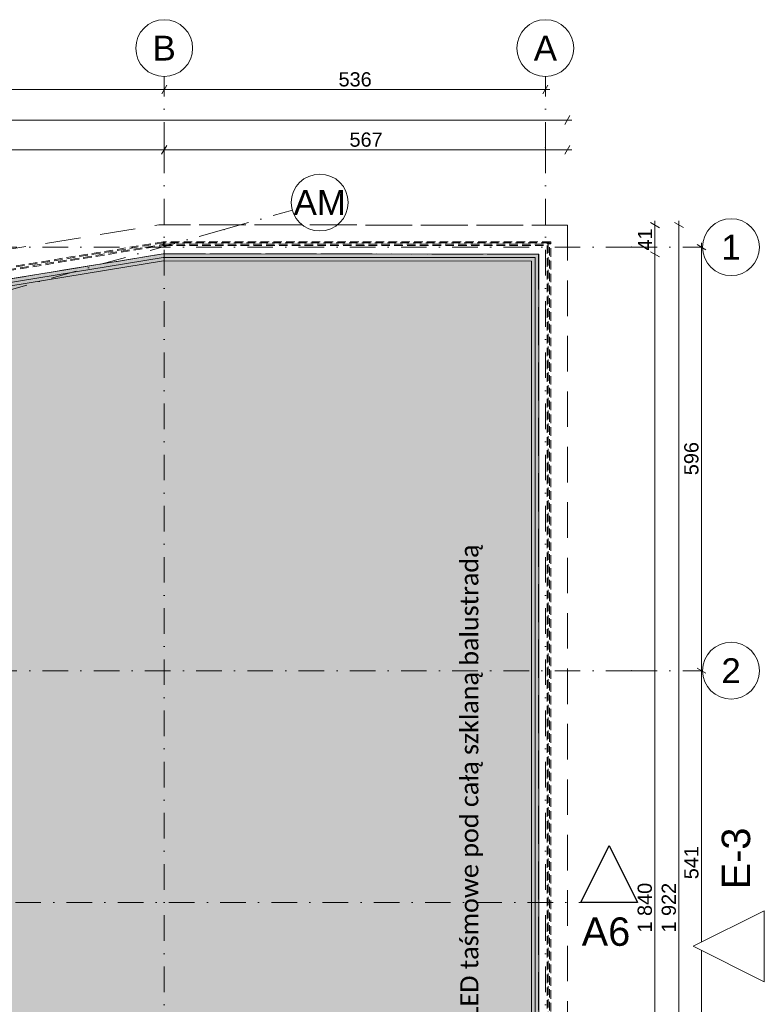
# Model space of a CAD drawing. Header units: millimetres. Extents: x 7523222 to 7571998, y 5751973 to 5786624.
# Tile 6 of 6: x 7561529 to 7571998, y 5768482 to 5782336. Entities that reach past the tile are written whole.
import ezdxf
from ezdxf.enums import TextEntityAlignment as Align

# ---------------------------------------------------------------- set-up
doc = ezdxf.new("R2010")
doc.units = ezdxf.units.MM
doc.header["$MEASUREMENT"] = 0
for name, pattern in [('Kropki i Kreski', [720, 360, -180, 0, -180]), ('Przerywana długa', [780, 500, -280]), ('Przerywana gęsta', [180, 120, -60]), ('Wipeout_Contour', [1000, 0, -1000])]:
    doc.linetypes.add(name, pattern=pattern)
for name, color, linetype in [('840-G Znaczniki PB', 7, 'Continuous'), ('850-G Znaczniki robocze', 7, 'Continuous'), ('Nowe_260-A Balustrady', 7, 'Continuous'), ('Nowe_280-A Dachy Powłoki', 7, 'Continuous'), ('Nowe_299-A Wymiary opisy PB', 7, 'Continuous'), ('Nowe_410-K Osie', 7, 'Continuous')]:
    doc.layers.add(name, color=color, linetype=linetype)
for name, color, linetype, lineweight, true_color in [('840-G Znaczniki PB_Nr_pióra__25', 7, 'Continuous', 25, 0x40a5ff), ('840-G Znaczniki PB_Nr_pióra__85', 7, 'Continuous', 13, 0x80c2ff), ('850-G Znaczniki robocze_Nr_pióra__5', 7, 'Continuous', 13, 0x40a5ff), ('Nowe_2025-09-12 Strefa Taras_Nr_pióra__79', 7, 'Continuous', 0, 0xaaffd5), ('Nowe_280-A Dachy Powłoki_Nr_pióra__61', 7, 'Continuous', 13, 0x6a6a6a), ('Nowe_299-A Wymiary opisy PB_Nr_pióra__45', 7, 'Continuous', 15, 0x40a5ff), ('Nowe_299-A Wymiary opisy PB_Nr_pióra__85', 7, 'Continuous', 13, 0x80c2ff), ('Nowe_410-K Osie_Nr_pióra__5', 7, 'Continuous', 13, 0x40a5ff)]:
    doc.layers.add(name, color=color, linetype=linetype, lineweight=lineweight, true_color=true_color)
for name, color, linetype, lineweight in [('840-G Znaczniki PB_Nr_pióra__6', 5, 'Continuous', 13), ('Nowe_2025-08-18 Opis stref_Nr_pióra__1', 7, 'Continuous', 13), ('Nowe_2025-09-12 Strefa Taras_Nr_pióra__2', 8, 'Continuous', 13), ('Nowe_260-A Balustrady_Nr_pióra__91', 7, 'Continuous', 13), ('Nowe_299-A Wymiary opisy PB_Nr_pióra__6', 5, 'Continuous', 13), ('Nowe_310-W Oświetlenie_Nr_pióra__100', 2, 'Continuous', 13), ('Nowe_410-K Osie_Nr_pióra__1', 7, 'Continuous', 13), ('Nowe_410-K Osie_Nr_pióra__7', 7, 'Continuous', 13)]:
    doc.layers.add(name, color=color, linetype=linetype, lineweight=lineweight)
doc.styles.add('STYL_AUTOMATYCZNY_1', font='arial.ttf')
doc.styles.add('STYL_AUTOMATYCZNY_2', font='arial.ttf')
doc.styles.add('STYL_AUTOMATYCZNY_3', font='calibri.ttf')
doc.dimstyles.new('STYL_AUTOMATYCZNY__1', dxfattribs={"dimtxt": 200, "dimasz": 95, "dimexe": 0.18, "dimexo": 0.0625, "dimgap": 0, "dimtad": 1, "dimtih": 1, "dimtoh": 1, "dimdec": 1, "dimlfac": 0.1, "dimzin": 0, "dimdsep": 46, "dimtxsty": 'STYL_AUTOMATYCZNY_2', "dimblk": 'ARROWHEAD_2', "dimblk1": 'ARROWHEAD_2', "dimblk2": 'ARROWHEAD_2', "dimcen": 0.09, "dimse1": 1, "dimse2": 1, "dimclrd": 256, "dimclre": 256, "dimclrt": 5, "dimadec": 1, "dimazin": 0, "dimtfac": 1, "dimtdec": 4, "dimtmove": 0, "dimatfit": 3, "dimfxl": 0, "dimtolj": 1, "dimtzin": 0, "dimarcsym": 0})
doc.dimstyles.new('STYL_AUTOMATYCZNY__2', dxfattribs={"dimtxt": 200, "dimasz": 95, "dimexe": 0.18, "dimexo": 0.0625, "dimgap": 0, "dimtad": 1, "dimdec": 1, "dimlfac": 0.1, "dimzin": 0, "dimdsep": 46, "dimtxsty": 'STYL_AUTOMATYCZNY_2', "dimblk": 'ARROWHEAD_2', "dimblk1": 'ARROWHEAD_2', "dimblk2": 'ARROWHEAD_2', "dimcen": 0.09, "dimse1": 1, "dimse2": 1, "dimclrd": 256, "dimclre": 256, "dimclrt": 5, "dimadec": 1, "dimazin": 0, "dimtfac": 1, "dimtdec": 4, "dimtmove": 0, "dimatfit": 3, "dimfxl": 0, "dimtolj": 1, "dimtzin": 0, "dimarcsym": 0})

# ---------------------------------------------------------------- blocks, each defined once
blk = doc.blocks.new('Dach_1', base_point=(7545724, 5763108))
at = {"layer": 'Nowe_280-A Dachy Powłoki_Nr_pióra__61', "color": 251, "linetype": 'Przerywana długa', "lineweight": 13, "true_color": 0x6a6a6a, "flags": 128}
for points in [[(7545724, 5776549), (7563487, 5779448), (7569230, 5779446)], [(7563487, 5779448), (7563488, 5779448)], [(7569230, 5779446), (7563488, 5779448)], [(7569230, 5779446), (7569230, 5760226)], [(7568823, 5779038), (7563544, 5779041), (7545724, 5776122)], [(7568823, 5760633), (7568823, 5779038)]]:
    blk.add_lwpolyline(points, dxfattribs=at)
blk = doc.blocks.new('Dach_2', base_point=(7545724, 5763532))
at = {"layer": 'Nowe_280-A Dachy Powłoki_Nr_pióra__61', "color": 251, "linetype": 'Przerywana długa', "lineweight": 13, "true_color": 0x6a6a6a, "flags": 128}
for points in [[(7545720, 5776121), (7563544, 5779041), (7568823, 5779038)], [(7568823, 5779038), (7568823, 5760633)]]:
    blk.add_lwpolyline(points, dxfattribs=at)
blk = doc.blocks.new('Balustrada_1', base_point=(6982742, 5361782))
at = {"color": 254, "linetype": 'Wipeout_Contour', "lineweight": 0, "ltscale": 38069487.97824938}
blk.add_wipeout([(7568945, 5760511), (7568995, 5760461), (7568995, 5779211), (7568945, 5779161)], dxfattribs=at).dxf.layer = 'Nowe_260-A Balustrady'
at = {"layer": 'Nowe_260-A Balustrady_Nr_pióra__91', "color": 7, "linetype": 'Przerywana gęsta', "lineweight": 13}
for p, q in [((7568995, 5760461), (7568995, 5779211)), ((7568945, 5779161), (7568945, 5760511))]:
    blk.add_line(p, q, dxfattribs=at)
at = {"color": 254, "linetype": 'Wipeout_Contour', "lineweight": 0, "ltscale": 38083550.68787865}
blk.add_wipeout([(7568945, 5779161), (7568995, 5779211), (7563551, 5779211), (7563555, 5779161)], dxfattribs=at).dxf.layer = 'Nowe_260-A Balustrady'
at = {"layer": 'Nowe_260-A Balustrady_Nr_pióra__91', "color": 7, "linetype": 'Przerywana gęsta', "lineweight": 13}
for p, q in [((7568995, 5779211), (7563551, 5779211)), ((7563555, 5779161), (7568945, 5779161))]:
    blk.add_line(p, q, dxfattribs=at)
at = {"color": 254, "linetype": 'Wipeout_Contour', "lineweight": 0, "ltscale": 38043080.28655826}
blk.add_wipeout([(7563555, 5779161), (7563551, 5779211), (7545724, 5776300), (7545724, 5776250)], dxfattribs=at).dxf.layer = 'Nowe_260-A Balustrady'
at = {"color": 254, "linetype": 'Wipeout_Contour', "lineweight": 0, "ltscale": 38069487.97815239}
blk.add_wipeout([(7568960, 5760496), (7568980, 5760476), (7568980, 5779196), (7568960, 5779176)], dxfattribs=at).dxf.layer = 'Nowe_260-A Balustrady'
at = {"layer": 'Nowe_260-A Balustrady_Nr_pióra__91', "color": 7, "linetype": 'Przerywana gęsta', "lineweight": 13}
for p, q in [((7563551, 5779211), (7545724, 5776300)), ((7568960, 5779176), (7568960, 5760496)), ((7568980, 5760476), (7568980, 5779196)), ((7545724, 5776250), (7563555, 5779161))]:
    blk.add_line(p, q, dxfattribs=at)
at = {"color": 254, "linetype": 'Wipeout_Contour', "lineweight": 0, "ltscale": 38083550.68395036}
blk.add_wipeout([(7568960, 5779176), (7568980, 5779196), (7563552, 5779196), (7563553, 5779176)], dxfattribs=at).dxf.layer = 'Nowe_260-A Balustrady'
at = {"layer": 'Nowe_260-A Balustrady_Nr_pióra__91', "color": 7, "linetype": 'Przerywana gęsta', "lineweight": 13}
for p, q in [((7568980, 5779196), (7563552, 5779196)), ((7563553, 5779176), (7568960, 5779176))]:
    blk.add_line(p, q, dxfattribs=at)
at = {"color": 254, "linetype": 'Wipeout_Contour', "lineweight": 0, "ltscale": 38043080.28583692}
blk.add_wipeout([(7563553, 5779176), (7563552, 5779196), (7545724, 5776285), (7545724, 5776265)], dxfattribs=at).dxf.layer = 'Nowe_260-A Balustrady'
at = {"color": 254, "linetype": 'Wipeout_Contour', "lineweight": 0, "ltscale": 38092161.44956454}
blk.add_wipeout([(7568945, 5779181), (7568995, 5779181), (7568995, 5779191), (7568945, 5779191)], dxfattribs=at).dxf.layer = 'Nowe_260-A Balustrady'
at = {"layer": 'Nowe_260-A Balustrady_Nr_pióra__91', "color": 7, "linetype": 'Przerywana gęsta', "lineweight": 13}
for p, q in [((7563552, 5779196), (7545724, 5776285)), ((7545724, 5776265), (7563553, 5779176))]:
    blk.add_line(p, q, dxfattribs=at)
at = {"layer": 'Nowe_260-A Balustrady_Nr_pióra__91', "color": 7, "linetype": 'Przerywana gęsta', "lineweight": 13, "flags": 128}
blk.add_lwpolyline([(7568945, 5779181), (7568995, 5779181), (7568995, 5779191), (7568945, 5779191)], close=True, dxfattribs=at)
at = {"color": 254, "linetype": 'Wipeout_Contour', "lineweight": 0, "ltscale": 38074939.91331042}
blk.add_wipeout([(7563558, 5779161), (7563558, 5779211), (7563548, 5779211), (7563548, 5779161)], dxfattribs=at).dxf.layer = 'Nowe_260-A Balustrady'
at = {"layer": 'Nowe_260-A Balustrady_Nr_pióra__91', "color": 7, "linetype": 'Przerywana gęsta', "lineweight": 13, "flags": 128}
blk.add_lwpolyline([(7563558, 5779161), (7563558, 5779211), (7563548, 5779211), (7563548, 5779161)], close=True, dxfattribs=at)
blk = doc.blocks.new('Standardowy znacznik osi[2]', base_point=(7571131, 5779136))
at = {"layer": 'Nowe_410-K Osie_Nr_pióra__5', "color": 161, "linetype": 'Kropki i Kreski', "lineweight": 13, "true_color": 0x40a5ff}
for q in [(7535691, 5779136), (7571131, 5779136)]:
    blk.add_line((7570131, 5779136), q, dxfattribs=at)
blk.add_point((7570131, 5779136), dxfattribs=at)
blk.add_point((7570131, 5779136), dxfattribs=at)
at = {"layer": 'Nowe_410-K Osie_Nr_pióra__7', "color": 7, "linetype": 'Continuous', "lineweight": 13}
blk.add_circle((7571531, 5779136), 400, dxfattribs=at)
at = {"layer": 'Nowe_410-K Osie_Nr_pióra__1', "color": 7, "lineweight": 13, "style": 'STYL_AUTOMATYCZNY_1'}
for tag, p in [('AC_MarkerText_1_1', (7534291, 5779311)), ('AC_MarkerText_1_0', (7571531, 5779311))]:
    blk.add_attdef(tag, text='', height=350, dxfattribs=at).set_placement(p, align=Align.TOP_CENTER)
blk = doc.blocks.new('Standardowy znacznik osi[3]', base_point=(7571131, 5773176))
at = {"layer": 'Nowe_410-K Osie_Nr_pióra__5', "color": 161, "linetype": 'Kropki i Kreski', "lineweight": 13, "true_color": 0x40a5ff}
for q in [(7535692, 5773176), (7571131, 5773176)]:
    blk.add_line((7570131, 5773176), q, dxfattribs=at)
blk.add_point((7570131, 5773176), dxfattribs=at)
blk.add_point((7570131, 5773176), dxfattribs=at)
at = {"layer": 'Nowe_410-K Osie_Nr_pióra__7', "color": 7, "linetype": 'Continuous', "lineweight": 13}
blk.add_circle((7571531, 5773176), 400, dxfattribs=at)
at = {"layer": 'Nowe_410-K Osie_Nr_pióra__1', "color": 7, "lineweight": 13, "style": 'STYL_AUTOMATYCZNY_1'}
for tag, p in [('AC_MarkerText_1_1', (7534292, 5773351)), ('AC_MarkerText_1_0', (7571531, 5773351))]:
    blk.add_attdef(tag, text='', height=350, dxfattribs=at).set_placement(p, align=Align.TOP_CENTER)
blk = doc.blocks.new('Standardowy znacznik osi[6]', base_point=(7568920, 5781536))
at = {"layer": 'Nowe_410-K Osie_Nr_pióra__5', "color": 161, "linetype": 'Kropki i Kreski', "lineweight": 13, "true_color": 0x40a5ff}
for q in [(7568920, 5781536), (7568920, 5759403)]:
    blk.add_line((7568920, 5780536), q, dxfattribs=at)
blk.add_point((7568920, 5780536), dxfattribs=at)
blk.add_point((7568920, 5780536), dxfattribs=at)
at = {"layer": 'Nowe_410-K Osie_Nr_pióra__7', "color": 7, "linetype": 'Continuous', "lineweight": 13}
blk.add_circle((7568920, 5781936), 400, dxfattribs=at)
at = {"layer": 'Nowe_410-K Osie_Nr_pióra__1', "color": 7, "lineweight": 13, "style": 'STYL_AUTOMATYCZNY_1'}
for tag, p in [('AC_MarkerText_1_0', (7568920, 5782111)), ('AC_MarkerText_1_1', (7568920, 5758178))]:
    blk.add_attdef(tag, text='', height=350, dxfattribs=at).set_placement(p, align=Align.TOP_CENTER)
blk = doc.blocks.new('Standardowy znacznik osi[9]', base_point=(7563561, 5781536))
at = {"layer": 'Nowe_410-K Osie_Nr_pióra__5', "color": 161, "linetype": 'Kropki i Kreski', "lineweight": 13, "true_color": 0x40a5ff}
for q in [(7563561, 5781536), (7563561, 5759403)]:
    blk.add_line((7563561, 5780536), q, dxfattribs=at)
blk.add_point((7563561, 5780536), dxfattribs=at)
blk.add_point((7563561, 5780536), dxfattribs=at)
at = {"layer": 'Nowe_410-K Osie_Nr_pióra__7', "color": 7, "linetype": 'Continuous', "lineweight": 13}
blk.add_circle((7563561, 5781936), 400, dxfattribs=at)
at = {"layer": 'Nowe_410-K Osie_Nr_pióra__1', "color": 7, "lineweight": 13, "style": 'STYL_AUTOMATYCZNY_1'}
for tag, p in [('AC_MarkerText_1_0', (7563561, 5782111)), ('AC_MarkerText_1_1', (7563561, 5758178))]:
    blk.add_attdef(tag, text='', height=350, dxfattribs=at).set_placement(p, align=Align.TOP_CENTER)
blk = doc.blocks.new('Standardowy znacznik osi[11]', base_point=(7565363, 5779656))
at = {"layer": 'Nowe_410-K Osie_Nr_pióra__5', "color": 161, "linetype": 'Kropki i Kreski', "lineweight": 13, "true_color": 0x40a5ff}
for q in [(7565363, 5779656), (7541334, 5772874)]:
    blk.add_line((7564401, 5779384), q, dxfattribs=at)
blk.add_point((7564401, 5779384), dxfattribs=at)
blk.add_point((7564401, 5779384), dxfattribs=at)
at = {"layer": 'Nowe_410-K Osie_Nr_pióra__7', "color": 7, "linetype": 'Continuous', "lineweight": 13}
blk.add_circle((7565748, 5779764), 400, dxfattribs=at)
at = {"layer": 'Nowe_410-K Osie_Nr_pióra__1', "color": 7, "lineweight": 13, "style": 'STYL_AUTOMATYCZNY_1'}
for tag, p in [('AC_MarkerText_1_0', (7565748, 5779939)), ('AC_MarkerText_1_1', (7539987, 5772668))]:
    blk.add_attdef(tag, text='', height=350, rotation=360, dxfattribs=at).set_placement(p, align=Align.TOP_CENTER)
blk = doc.blocks.new('*D35', base_point=(6982742, 5361782))
at = {"layer": 'Nowe_299-A Wymiary opisy PB_Nr_pióra__45', "color": 161, "linetype": 'Continuous', "lineweight": 15, "true_color": 0x40a5ff}
for p, q in [((7557596, 5781416), (7557524, 5781291)), ((7563597, 5781416), (7563525, 5781291))]:
    blk.add_line(p, q, dxfattribs=at)
at = {"layer": 'Nowe_299-A Wymiary opisy PB_Nr_pióra__85', "color": 151, "linetype": 'Continuous', "lineweight": 13, "true_color": 0x80c2ff}
blk.add_line((7557560, 5781354), (7563561, 5781354), dxfattribs=at)
at = {"layer": 'Nowe_299-A Wymiary opisy PB_Nr_pióra__6', "color": 5, "lineweight": 13, "insert": (7560332, 5781394), "char_height": 200, "attachment_point": 7, "style": 'STYL_AUTOMATYCZNY_2'}
blk.add_mtext('\\A1;{\\pql;\\fArial|b0|i0|c238|p0;\\W1.000000;600}', dxfattribs=at)
blk = doc.blocks.new('ARROWHEAD_2')
at = {"color": 0, "linetype": 'Continuous', "lineweight": 0}
for p, q in [((0, 0), (-1, 0)), ((-0.38, -0.66), (0.38, 0.66))]:
    blk.add_line(p, q, dxfattribs=at)
blk = doc.blocks.new('*D36', base_point=(6982742, 5361782))
at = {"layer": 'Nowe_299-A Wymiary opisy PB_Nr_pióra__45', "color": 161, "linetype": 'Continuous', "lineweight": 15, "true_color": 0x40a5ff}
for p, q in [((7563597, 5781416), (7563525, 5781291)), ((7568884, 5781291), (7568956, 5781416))]:
    blk.add_line(p, q, dxfattribs=at)
at = {"layer": 'Nowe_299-A Wymiary opisy PB_Nr_pióra__85', "color": 151, "linetype": 'Continuous', "lineweight": 13, "true_color": 0x80c2ff}
for p, q in [((7563561, 5781354), (7568920, 5781354)), ((7568920, 5781354), (7568981, 5781354))]:
    blk.add_line(p, q, dxfattribs=at)
at = {"layer": 'Nowe_299-A Wymiary opisy PB_Nr_pióra__6', "color": 5, "lineweight": 13, "insert": (7566012, 5781394), "char_height": 200, "attachment_point": 7, "style": 'STYL_AUTOMATYCZNY_2'}
blk.add_mtext('\\A1;{\\pql;\\fArial|b0|i0|c238|p0;\\W1.000000;536}', dxfattribs=at)
blk = doc.blocks.new('*D38', base_point=(6982742, 5361782))
at = {"layer": 'Nowe_299-A Wymiary opisy PB_Nr_pióra__45', "color": 161, "linetype": 'Continuous', "lineweight": 15, "true_color": 0x40a5ff}
for p, q in [((7571053, 5773212), (7571178, 5773140)), ((7571053, 5767802), (7571178, 5767729))]:
    blk.add_line(p, q, dxfattribs=at)
at = {"layer": 'Nowe_299-A Wymiary opisy PB_Nr_pióra__85', "color": 151, "linetype": 'Continuous', "lineweight": 13, "true_color": 0x80c2ff}
blk.add_line((7571115, 5767766), (7571115, 5773176), dxfattribs=at)
at = {"layer": 'Nowe_299-A Wymiary opisy PB_Nr_pióra__6', "color": 5, "lineweight": 13, "insert": (7571075, 5770242), "char_height": 200, "attachment_point": 7, "rotation": 90, "style": 'STYL_AUTOMATYCZNY_2'}
blk.add_mtext('\\A1;{\\pql;\\fArial|b0|i0|c238|p0;\\W1.000000;541}', dxfattribs=at)
blk = doc.blocks.new('*D39', base_point=(6982742, 5361782))
at = {"layer": 'Nowe_299-A Wymiary opisy PB_Nr_pióra__45', "color": 161, "linetype": 'Continuous', "lineweight": 15, "true_color": 0x40a5ff}
for p, q in [((7571178, 5779100), (7571053, 5779172)), ((7571053, 5773212), (7571178, 5773140))]:
    blk.add_line(p, q, dxfattribs=at)
at = {"layer": 'Nowe_299-A Wymiary opisy PB_Nr_pióra__85', "color": 151, "linetype": 'Continuous', "lineweight": 13, "true_color": 0x80c2ff}
for p, q in [((7571115, 5779136), (7571115, 5779197)), ((7571115, 5773176), (7571115, 5779136))]:
    blk.add_line(p, q, dxfattribs=at)
at = {"layer": 'Nowe_299-A Wymiary opisy PB_Nr_pióra__6', "color": 5, "lineweight": 13, "insert": (7571075, 5775927), "char_height": 200, "attachment_point": 7, "rotation": 90, "style": 'STYL_AUTOMATYCZNY_2'}
blk.add_mtext('\\A1;{\\pql;\\fArial|b0|i0|c238|p0;\\W1.000000;596}', dxfattribs=at)
blk = doc.blocks.new('*D40', base_point=(6982742, 5361782))
at = {"layer": 'Nowe_299-A Wymiary opisy PB_Nr_pióra__45', "color": 161, "linetype": 'Continuous', "lineweight": 15, "true_color": 0x40a5ff}
for p, q in [((7570861, 5779410), (7570736, 5779482)), ((7570736, 5760262), (7570861, 5760190))]:
    blk.add_line(p, q, dxfattribs=at)
at = {"layer": 'Nowe_299-A Wymiary opisy PB_Nr_pióra__85', "color": 151, "linetype": 'Continuous', "lineweight": 13, "true_color": 0x80c2ff}
for p, q in [((7570798, 5779446), (7570798, 5779507)), ((7570798, 5760226), (7570798, 5779446)), ((7570798, 5760164), (7570798, 5760226))]:
    blk.add_line(p, q, dxfattribs=at)
at = {"layer": 'Nowe_299-A Wymiary opisy PB_Nr_pióra__6', "color": 5, "lineweight": 13, "insert": (7570758, 5769492), "char_height": 200, "attachment_point": 7, "rotation": 90, "style": 'STYL_AUTOMATYCZNY_2'}
blk.add_mtext('\\A1;{\\pql;\\fArial|b0|i0|c238|p0;\\W1.000000;1\xa0922}', dxfattribs=at)
blk = doc.blocks.new('*D42', base_point=(6982742, 5361782))
at = {"layer": 'Nowe_299-A Wymiary opisy PB_Nr_pióra__45', "color": 161, "linetype": 'Continuous', "lineweight": 15, "true_color": 0x40a5ff}
for p, q in [((7570398, 5779071), (7570523, 5778999)), ((7570398, 5760671), (7570523, 5760599))]:
    blk.add_line(p, q, dxfattribs=at)
at = {"layer": 'Nowe_299-A Wymiary opisy PB_Nr_pióra__85', "color": 151, "linetype": 'Continuous', "lineweight": 13, "true_color": 0x80c2ff}
blk.add_line((7570460, 5760635), (7570460, 5779035), dxfattribs=at)
at = {"layer": 'Nowe_299-A Wymiary opisy PB_Nr_pióra__6', "color": 5, "lineweight": 13, "insert": (7570420, 5769492), "char_height": 200, "attachment_point": 7, "rotation": 90, "style": 'STYL_AUTOMATYCZNY_2'}
blk.add_mtext('\\A1;{\\pql;\\fArial|b0|i0|c238|p0;\\W1.000000;1\xa0840}', dxfattribs=at)
blk = doc.blocks.new('*D43', base_point=(6982742, 5361782))
at = {"layer": 'Nowe_299-A Wymiary opisy PB_Nr_pióra__45', "color": 161, "linetype": 'Continuous', "lineweight": 15, "true_color": 0x40a5ff}
for p, q in [((7570523, 5779409), (7570398, 5779481)), ((7570398, 5779071), (7570523, 5778999))]:
    blk.add_line(p, q, dxfattribs=at)
at = {"layer": 'Nowe_299-A Wymiary opisy PB_Nr_pióra__85', "color": 151, "linetype": 'Continuous', "lineweight": 13, "true_color": 0x80c2ff}
for p, q in [((7570460, 5779445), (7570460, 5779506)), ((7570460, 5779035), (7570460, 5779445))]:
    blk.add_line(p, q, dxfattribs=at)
at = {"layer": 'Nowe_299-A Wymiary opisy PB_Nr_pióra__6', "color": 5, "lineweight": 13, "insert": (7570420, 5779087), "char_height": 200, "attachment_point": 7, "rotation": 90, "style": 'STYL_AUTOMATYCZNY_2'}
blk.add_mtext('\\A1;{\\pql;\\fArial|b0|i0|c238|p0;\\W1.000000;41}', dxfattribs=at)
blk = doc.blocks.new('*D44', base_point=(6982742, 5361782))
at = {"layer": 'Nowe_299-A Wymiary opisy PB_Nr_pióra__45', "color": 161, "linetype": 'Continuous', "lineweight": 15, "true_color": 0x40a5ff}
for p, q in [((7524916, 5780986), (7524844, 5780861)), ((7569194, 5780861), (7569266, 5780986))]:
    blk.add_line(p, q, dxfattribs=at)
at = {"layer": 'Nowe_299-A Wymiary opisy PB_Nr_pióra__85', "color": 151, "linetype": 'Continuous', "lineweight": 13, "true_color": 0x80c2ff}
for p, q in [((7524819, 5780924), (7524880, 5780924)), ((7524880, 5780924), (7569230, 5780924)), ((7569230, 5780924), (7569291, 5780924))]:
    blk.add_line(p, q, dxfattribs=at)
at = {"layer": 'Nowe_299-A Wymiary opisy PB_Nr_pióra__6', "color": 5, "lineweight": 13, "insert": (7546712, 5780964), "char_height": 200, "attachment_point": 7, "style": 'STYL_AUTOMATYCZNY_2'}
blk.add_mtext('\\A1;{\\pql;\\fArial|b0|i0|c238|p0;\\W1.000000;4\xa0435}', dxfattribs=at)
blk = doc.blocks.new('*D46', base_point=(6982742, 5361782))
at = {"layer": 'Nowe_299-A Wymiary opisy PB_Nr_pióra__45', "color": 161, "linetype": 'Continuous', "lineweight": 15, "true_color": 0x40a5ff}
for p, q in [((7545766, 5780568), (7545694, 5780443)), ((7563596, 5780568), (7563524, 5780443))]:
    blk.add_line(p, q, dxfattribs=at)
at = {"layer": 'Nowe_299-A Wymiary opisy PB_Nr_pióra__85', "color": 151, "linetype": 'Continuous', "lineweight": 13, "true_color": 0x80c2ff}
blk.add_line((7545730, 5780506), (7563560, 5780506), dxfattribs=at)
at = {"layer": 'Nowe_299-A Wymiary opisy PB_Nr_pióra__6', "color": 5, "lineweight": 13, "insert": (7554302, 5780546), "char_height": 200, "attachment_point": 7, "style": 'STYL_AUTOMATYCZNY_2'}
blk.add_mtext('\\A1;{\\pql;\\fArial|b0|i0|c238|p0;\\W1.000000;1\xa0783}', dxfattribs=at)
blk = doc.blocks.new('*D47', base_point=(6982742, 5361782))
at = {"layer": 'Nowe_299-A Wymiary opisy PB_Nr_pióra__45', "color": 161, "linetype": 'Continuous', "lineweight": 15, "true_color": 0x40a5ff}
for p, q in [((7563596, 5780568), (7563524, 5780443)), ((7569194, 5780443), (7569266, 5780568))]:
    blk.add_line(p, q, dxfattribs=at)
at = {"layer": 'Nowe_299-A Wymiary opisy PB_Nr_pióra__85', "color": 151, "linetype": 'Continuous', "lineweight": 13, "true_color": 0x80c2ff}
for p, q in [((7563560, 5780506), (7569230, 5780506)), ((7569230, 5780506), (7569291, 5780506))]:
    blk.add_line(p, q, dxfattribs=at)
at = {"layer": 'Nowe_299-A Wymiary opisy PB_Nr_pióra__6', "color": 5, "lineweight": 13, "insert": (7566166, 5780546), "char_height": 200, "attachment_point": 7, "style": 'STYL_AUTOMATYCZNY_2'}
blk.add_mtext('\\A1;{\\pql;\\fArial|b0|i0|c238|p0;\\W1.000000;567}', dxfattribs=at)
blk = doc.blocks.new('*D53', base_point=(6982742, 5361782))
at = {"layer": 'Nowe_299-A Wymiary opisy PB_Nr_pióra__45', "color": 161, "linetype": 'Continuous', "lineweight": 15, "true_color": 0x40a5ff}
for p, q in [((7545508, 5779071), (7545633, 5778999)), ((7545508, 5776601), (7545633, 5776529))]:
    blk.add_line(p, q, dxfattribs=at)
at = {"layer": 'Nowe_299-A Wymiary opisy PB_Nr_pióra__85', "color": 151, "linetype": 'Continuous', "lineweight": 13, "true_color": 0x80c2ff}
blk.add_line((7545570, 5776565), (7545570, 5779035), dxfattribs=at)
at = {"layer": 'Nowe_299-A Wymiary opisy PB_Nr_pióra__6', "color": 5, "lineweight": 13, "insert": (7545530, 5777571), "char_height": 200, "attachment_point": 7, "rotation": 90, "style": 'STYL_AUTOMATYCZNY_2'}
blk.add_mtext('\\A1;{\\pql;\\fArial|b0|i0|c238|p0;\\W1.000000;247}', dxfattribs=at)
blk = doc.blocks.new('*D54', base_point=(6982742, 5361782))
at = {"layer": 'Nowe_299-A Wymiary opisy PB_Nr_pióra__45', "color": 161, "linetype": 'Continuous', "lineweight": 15, "true_color": 0x40a5ff}
for p, q in [((7545633, 5779409), (7545508, 5779481)), ((7545508, 5779071), (7545633, 5778999))]:
    blk.add_line(p, q, dxfattribs=at)
at = {"layer": 'Nowe_299-A Wymiary opisy PB_Nr_pióra__85', "color": 151, "linetype": 'Continuous', "lineweight": 13, "true_color": 0x80c2ff}
for p, q in [((7545570, 5779445), (7545570, 5779506)), ((7545570, 5779035), (7545570, 5779445))]:
    blk.add_line(p, q, dxfattribs=at)
at = {"layer": 'Nowe_299-A Wymiary opisy PB_Nr_pióra__6', "color": 5, "lineweight": 13, "insert": (7545530, 5779087), "char_height": 200, "attachment_point": 7, "rotation": 90, "style": 'STYL_AUTOMATYCZNY_2'}
blk.add_mtext('\\A1;{\\pql;\\fArial|b0|i0|c238|p0;\\W1.000000;41}', dxfattribs=at)
blk = doc.blocks.new('*D55', base_point=(6982742, 5361782))
at = {"layer": 'Nowe_299-A Wymiary opisy PB_Nr_pióra__45', "color": 161, "linetype": 'Continuous', "lineweight": 15, "true_color": 0x40a5ff}
for p, q in [((7524916, 5758919), (7524844, 5758794)), ((7569194, 5758794), (7569266, 5758919))]:
    blk.add_line(p, q, dxfattribs=at)
at = {"layer": 'Nowe_299-A Wymiary opisy PB_Nr_pióra__85', "color": 151, "linetype": 'Continuous', "lineweight": 13, "true_color": 0x80c2ff}
for p, q in [((7524819, 5758857), (7524880, 5758857)), ((7524880, 5758857), (7569230, 5758857)), ((7569230, 5758857), (7569291, 5758857))]:
    blk.add_line(p, q, dxfattribs=at)
at = {"layer": 'Nowe_299-A Wymiary opisy PB_Nr_pióra__6', "color": 5, "lineweight": 13, "insert": (7546712, 5758897), "char_height": 200, "attachment_point": 7, "style": 'STYL_AUTOMATYCZNY_2'}
blk.add_mtext('\\A1;{\\pql;\\fArial|b0|i0|c238|p0;\\W1.000000;4\xa0435}', dxfattribs=at)
blk = doc.blocks.new('*D57', base_point=(6982742, 5361782))
at = {"layer": 'Nowe_299-A Wymiary opisy PB_Nr_pióra__45', "color": 161, "linetype": 'Continuous', "lineweight": 15, "true_color": 0x40a5ff}
for p, q in [((7545766, 5759192), (7545694, 5759067)), ((7563596, 5759192), (7563524, 5759067))]:
    blk.add_line(p, q, dxfattribs=at)
at = {"layer": 'Nowe_299-A Wymiary opisy PB_Nr_pióra__85', "color": 151, "linetype": 'Continuous', "lineweight": 13, "true_color": 0x80c2ff}
blk.add_line((7545730, 5759129), (7563560, 5759129), dxfattribs=at)
at = {"layer": 'Nowe_299-A Wymiary opisy PB_Nr_pióra__6', "color": 5, "lineweight": 13, "insert": (7554302, 5759169), "char_height": 200, "attachment_point": 7, "style": 'STYL_AUTOMATYCZNY_2'}
blk.add_mtext('\\A1;{\\pql;\\fArial|b0|i0|c238|p0;\\W1.000000;1\xa0783}', dxfattribs=at)
blk = doc.blocks.new('*D58', base_point=(6982742, 5361782))
at = {"layer": 'Nowe_299-A Wymiary opisy PB_Nr_pióra__45', "color": 161, "linetype": 'Continuous', "lineweight": 15, "true_color": 0x40a5ff}
for p, q in [((7563596, 5759192), (7563524, 5759067)), ((7569194, 5759067), (7569266, 5759192))]:
    blk.add_line(p, q, dxfattribs=at)
at = {"layer": 'Nowe_299-A Wymiary opisy PB_Nr_pióra__85', "color": 151, "linetype": 'Continuous', "lineweight": 13, "true_color": 0x80c2ff}
for p, q in [((7563560, 5759129), (7569230, 5759129)), ((7569230, 5759129), (7569291, 5759129))]:
    blk.add_line(p, q, dxfattribs=at)
at = {"layer": 'Nowe_299-A Wymiary opisy PB_Nr_pióra__6', "color": 5, "lineweight": 13, "insert": (7566166, 5759169), "char_height": 200, "attachment_point": 7, "style": 'STYL_AUTOMATYCZNY_2'}
blk.add_mtext('\\A1;{\\pql;\\fArial|b0|i0|c238|p0;\\W1.000000;567}', dxfattribs=at)
blk = doc.blocks.new('Płaszczyzna odcinająca_1', base_point=(7523622, 5769914))
at = {"layer": '840-G Znaczniki PB_Nr_pióra__85', "color": 151, "linetype": 'Kropki i Kreski', "lineweight": 13, "true_color": 0x80c2ff}
blk.add_line((7524022, 5769914), (7569416, 5769914), dxfattribs=at)
at = {"layer": '840-G Znaczniki PB_Nr_pióra__6', "color": 5, "lineweight": 13, "insert": (7569430, 5769299), "char_height": 400, "attachment_point": 7, "style": 'STYL_AUTOMATYCZNY_2'}
blk.add_mtext('\\A1;{\\pql;\\pt0;\\fArial|b0|i0|c238|p0;\\W1.000000;A6}', dxfattribs=at)
at = {"color": 254, "linetype": 'Wipeout_Contour', "lineweight": 0, "ltscale": 28554751.84854106}
blk.add_wipeout([(7570216, 5769914), (7569816, 5770714), (7569416, 5769914)], dxfattribs=at).dxf.layer = '840-G Znaczniki PB'
at = {"layer": '840-G Znaczniki PB_Nr_pióra__25', "color": 161, "linetype": 'Continuous', "lineweight": 25, "true_color": 0x40a5ff, "flags": 128}
blk.add_lwpolyline([(7570216, 5769914), (7569416, 5769914), (7569816, 5770714)], close=True, dxfattribs=at)
blk = doc.blocks.new('Elewacja_2', base_point=(7571998, 5786624))
at = {"layer": '850-G Znaczniki robocze_Nr_pióra__5', "color": 161, "lineweight": 13, "true_color": 0x40a5ff, "insert": (7571805, 5770099), "char_height": 400, "attachment_point": 7, "rotation": 90, "style": 'STYL_AUTOMATYCZNY_2'}
blk.add_mtext('\\A1;{\\pql;\\pt0;\\fArial|b0|i0|c238|p0;\\W1.000000;E-3}', dxfattribs=at)
at = {"color": 254, "linetype": 'Wipeout_Contour', "lineweight": 0, "ltscale": 28557559.69039641}
blk.add_wipeout([(7571998, 5769799), (7570998, 5769299), (7571998, 5768799)], dxfattribs=at).dxf.layer = '850-G Znaczniki robocze'
at = {"layer": '850-G Znaczniki robocze_Nr_pióra__5', "color": 161, "linetype": 'Continuous', "lineweight": 13, "true_color": 0x40a5ff, "flags": 128}
blk.add_lwpolyline([(7571998, 5769799), (7571998, 5768799), (7570998, 5769299)], close=True, dxfattribs=at)

msp = doc.modelspace()

# ---------------------------------------------------------------- hatches: boundary and pattern name
at = {"layer": 'Nowe_2025-09-12 Strefa Taras_Nr_pióra__79', "linetype": 'Continuous', "lineweight": 0, "true_color": 0xaaffd5}
h = msp.add_hatch(dxfattribs=at)
h.set_pattern_fill('trawa', color=121, style=0, pattern_type=2)
h.set_pattern_definition([(90, (6982742.06, 5361781.85), (-600, 0), [86.6025, -259.808]), (90, (6983042.06, 5361955.05), (-600, 0), [86.6025, -259.808]), (30, (6982742.06, 5361781.85), (-300, 519.61524), [86.6025, -259.808]), (30, (6982742.06, 5362128.26), (-300, 519.61524), [86.6025, -259.808]), (150, (6982742.06, 5361781.85), (300, 519.61524), [86.6025, -259.808]), (150, (6982742.06, 5362128.26), (300, 519.61524), [86.6025, -259.808])])
h.paths.add_polyline_path([(7524880.17, 5779410.03), (7524885.95, 5760149.69), (7545724.42, 5763531.43), (7563569.89, 5760632.38), (7568826.88, 5760632.38), (7568826.88, 5779037.73), (7563547.57, 5779040.14), (7545720.42, 5776122.23)])

# ---------------------------------------------------------------- linework, layer by layer
at = {"layer": 'Nowe_2025-09-12 Strefa Taras_Nr_pióra__2', "color": 8, "linetype": 'Continuous', "lineweight": 13, "flags": 128}
msp.add_lwpolyline([(7524880.17, 5779410.03), (7524885.95, 5760149.69), (7545724.42, 5763531.43), (7563569.89, 5760632.38), (7568826.88, 5760632.38), (7568826.88, 5779037.73), (7563547.57, 5779040.14), (7545720.42, 5776122.23)], close=True, dxfattribs=at)

# ---------------------------------------------------------------- block references
at = {"layer": 'Nowe_280-A Dachy Powłoki', "color": 251, "linetype": 'Continuous', "lineweight": 13, "true_color": 0x6a6a6a}
for name, p in [('Dach_1', (7545724.41, 5763108.34)), ('Dach_2', (7545724.41, 5763532.08))]:
    msp.add_blockref(name, p, dxfattribs=at)

# ---------------------------------------------------------------- dimensions: what is measured, and where the dimension line sits
at = {"layer": 'Nowe_299-A Wymiary opisy PB', "color": 151, "linetype": 'Continuous', "lineweight": 13, "true_color": 0x80c2ff}
for base, p1, p2, picture, middle in [((7570798.04, 5779445.61), (7569230.3, 5760225.61), (7569230.3, 5779445.61), '*D40', (7570658.04, 5769835.5)), ((7571115.36, 5779135.61), (7571131, 5773175.82), (7571131, 5779135.61), '*D39', (7570975.36, 5776155.21)), ((7571115.36, 5773175.82), (7571131, 5767765.54), (7571131, 5773175.82), '*D38', (7570975.36, 5770470.17))]:
    dim = msp.add_linear_dim(base=base, p1=p1, p2=p2, angle=90, dimstyle='STYL_AUTOMATYCZNY__2', dxfattribs=at)
    dim.commit()
    dim.dimension.update_dxf_attribs({"geometry": picture, "text_midpoint": middle, "dimtype": 160, "text_rotation": 90})

# ---------------------------------------------------------------- next in the draw order: block references
at = {"layer": '850-G Znaczniki robocze', "color": 151, "lineweight": 13, "true_color": 0x80c2ff}
msp.add_blockref('Elewacja_2', (7571998.05, 5786624.11), dxfattribs=at)
at = {"layer": 'Nowe_260-A Balustrady', "color": 7, "linetype": 'Continuous', "lineweight": 13}
msp.add_blockref('Balustrada_1', (6982742.06, 5361781.85), dxfattribs=at)

# ---------------------------------------------------------------- next in the draw order: linework, layer by layer
at = {"layer": 'Nowe_310-W Oświetlenie_Nr_pióra__100', "color": 2, "linetype": 'Continuous', "lineweight": 13}
for points in [[(7524864.75, 5779312.28), (7545724.71, 5776021.38), (7563551.6, 5778941.83), (7568723.93, 5778939.47), (7568723.93, 5760731.98), (7563573.88, 5760731.98), (7545724.42, 5763631.67), (7524864.32, 5760246.42)], [(7524872.58, 5779361.9), (7545724.56, 5776072.26), (7563547.52, 5778992.07), (7568774.16, 5778989.68), (7568774.16, 5760681.75), (7563569.82, 5760681.75), (7545724.42, 5763580.78), (7524872.36, 5760196.84)]]:
    msp.add_lwpolyline(points, dxfattribs=at)

# ---------------------------------------------------------------- next in the draw order: block references
at = {"layer": 'Nowe_410-K Osie', "color": 8, "linetype": 'Continuous', "lineweight": 13}
ref = msp.add_blockref('Standardowy znacznik osi[9]', (7563560.74, 5781536.1), dxfattribs=at)
ref.add_attrib('AC_MarkerText_1', 'B', dxfattribs={"layer": 'Nowe_410-K Osie_Nr_pióra__1', "color": 7, "lineweight": 13, "height": 350, "style": 'STYL_AUTOMATYCZNY_1'}).set_placement((7563560.74, 5782111.1), align=Align.TOP_CENTER)
ref = msp.add_blockref('Standardowy znacznik osi[6]', (7568920.3, 5781536.1), dxfattribs=at)
ref.add_attrib('AC_MarkerText_1', 'A', dxfattribs={"layer": 'Nowe_410-K Osie_Nr_pióra__1', "color": 7, "lineweight": 13, "height": 350, "style": 'STYL_AUTOMATYCZNY_1'}).set_placement((7568920.3, 5782111.1), align=Align.TOP_CENTER)
ref = msp.add_blockref('Standardowy znacznik osi[11]', (7565362.93, 5779655.5), dxfattribs=at)
ref.add_attrib('AC_MarkerText_1', 'AM', dxfattribs={"layer": 'Nowe_410-K Osie_Nr_pióra__1', "color": 7, "lineweight": 13, "height": 350, "rotation": 360, "style": 'STYL_AUTOMATYCZNY_1'}).set_placement((7565747.89, 5779939.15), align=Align.TOP_CENTER)
ref = msp.add_blockref('Standardowy znacznik osi[2]', (7571131, 5779135.61), dxfattribs=at)
ref.add_attrib('AC_MarkerText_1', '1', dxfattribs={"layer": 'Nowe_410-K Osie_Nr_pióra__1', "color": 7, "lineweight": 13, "height": 350, "style": 'STYL_AUTOMATYCZNY_1'}).set_placement((7571531, 5779310.61), align=Align.TOP_CENTER)
ref = msp.add_blockref('Standardowy znacznik osi[3]', (7571131, 5773175.82), dxfattribs=at)
ref.add_attrib('AC_MarkerText_1', '2', dxfattribs={"layer": 'Nowe_410-K Osie_Nr_pióra__1', "color": 7, "lineweight": 13, "height": 350, "style": 'STYL_AUTOMATYCZNY_1'}).set_placement((7571531, 5773350.82), align=Align.TOP_CENTER)

# ---------------------------------------------------------------- next in the draw order: dimensions: what is measured, and where the dimension line sits
at = {"layer": 'Nowe_299-A Wymiary opisy PB', "color": 151, "linetype": 'Continuous', "lineweight": 13, "true_color": 0x80c2ff}
for base, p1, p2, picture, middle in [((7569230.3, 5780923.64), (7524880.17, 5779410.03), (7569230.3, 5779445.61), '*D44', (7547055.13, 5781063.64)), ((7563560.74, 5781353.58), (7557560.37, 5758403.44), (7563560.74, 5758403.44), '*D35', (7560560.05, 5781493.58)), ((7568920.3, 5781353.58), (7563560.74, 5758403.44), (7568920.3, 5758403.44), '*D36', (7566240.01, 5781493.58)), ((7563560, 5780505.74), (7545730.22, 5776548.64), (7563560, 5780505.74), '*D46', (7554645, 5780645.74)), ((7569230.3, 5780505.74), (7563560, 5780505.74), (7569230.3, 5779445.61), '*D47', (7566394.64, 5780645.74)), ((7569230.3, 5758856.82), (7524880.17, 5779410.03), (7569230.3, 5779445.61), '*D55', (7547055.13, 5758996.82)), ((7569230.3, 5759129.4), (7563559.96, 5759131.63), (7569230.3, 5779445.61), '*D58', (7566394.62, 5759269.4)), ((7563559.96, 5759129.4), (7545730.22, 5776548.64), (7563559.96, 5759131.63), '*D57', (7554644.98, 5759269.4))]:
    dim = msp.add_linear_dim(base=base, p1=p1, p2=p2, dimstyle='STYL_AUTOMATYCZNY__1', dxfattribs=at)
    dim.commit()
    dim.dimension.update_dxf_attribs({"geometry": picture, "text_midpoint": middle, "dimtype": 160})
for base, p1, p2, picture, middle in [((7545570.42, 5779444.81), (7571415.71, 5779034.9), (7571415.71, 5779444.81), '*D54', (7545430.42, 5779239.52)), ((7570460.3, 5779444.81), (7568826.88, 5779034.9), (7569230.3, 5779444.81), '*D43', (7570320.3, 5779239.52)), ((7545570.42, 5779034.9), (7545724.42, 5776564.65), (7571415.71, 5779034.9), '*D53', (7545430.42, 5777799.27)), ((7570460.3, 5779034.9), (7568826.88, 5760635.15), (7568826.88, 5779034.9), '*D42', (7570320.3, 5769834.92))]:
    dim = msp.add_linear_dim(base=base, p1=p1, p2=p2, angle=90, dimstyle='STYL_AUTOMATYCZNY__2', dxfattribs=at)
    dim.commit()
    dim.dimension.update_dxf_attribs({"geometry": picture, "text_midpoint": middle, "dimtype": 160, "text_rotation": 90})

# ---------------------------------------------------------------- next in the draw order: block references
at = {"layer": '840-G Znaczniki PB', "color": 151, "lineweight": 13, "true_color": 0x80c2ff}
msp.add_blockref('Płaszczyzna odcinająca_1', (7523622.38, 5769914.41), dxfattribs=at)

# ---------------------------------------------------------------- next in the draw order: texts
at = {"layer": 'Nowe_2025-08-18 Opis stref_Nr_pióra__1', "color": 7, "linetype": 'Continuous', "lineweight": 13, "insert": (7567724.1, 5766295.17), "char_height": 253.4826, "attachment_point": 1, "rotation": 90, "style": 'STYL_AUTOMATYCZNY_3'}
msp.add_mtext('\\A1;{\\pql;\\fCalibri|b0|i0|c238|p0;\\W1.000000;Oświetlenie LED taśmowe pod całą szklaną balustradą}', dxfattribs=at)

doc.saveas('drawing.dxf')
